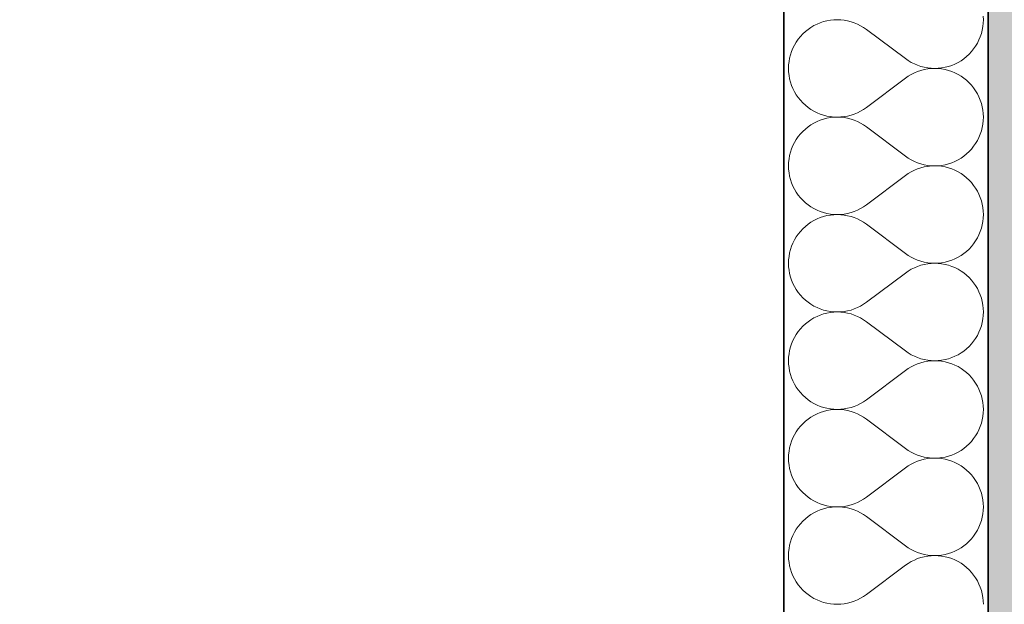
# Model space of a CAD drawing. Header units: millimetres. Extents: x 82175 to 237000, y 24756 to 471700.
# Tile 166 of 256: x 92022 to 92792, y 383968 to 384425. Entities that reach past the tile are written whole.
import ezdxf

# ---------------------------------------------------------------- set-up
doc = ezdxf.new("R2010")
doc.units = ezdxf.units.MM
for name, color, linetype in [('- A - ocieplenie', 8, 'Continuous'), ('Konstrukcja - Stropy', 8, 'Continuous'), ('Konstrukcja - Ściany zewnętrzne', 8, 'Continuous')]:
    doc.layers.add(name, color=color, linetype=linetype)

# ---------------------------------------------------------------- blocks, each defined once
blk = doc.blocks.new('*X29')
at = {"layer": '- A - ocieplenie', "linetype": 'Continuous', "lineweight": 13, "ltscale": 100}
for p, q in [((19933.67, 393956.9), (19933.57, 393959.62)), ((19798.8, 393950.86), (19796.56, 393949.31)), ((19801.14, 393952.25), (19798.8, 393950.86)), ((19803.57, 393953.46), (19801.14, 393952.25)), ((19806.09, 393954.5), (19803.57, 393953.46)), ((19808.67, 393955.36), (19806.09, 393954.5)), ((19811.31, 393956.03), (19808.67, 393955.36)), ((19813.98, 393956.51), (19811.31, 393956.03)), ((19816.69, 393956.8), (19813.98, 393956.51)), ((19819.41, 393956.9), (19816.69, 393956.8)), ((19822.13, 393956.8), (19819.41, 393956.9)), ((19824.83, 393956.51), (19822.13, 393956.8)), ((19827.51, 393956.02), (19824.83, 393956.51)), ((19830.14, 393955.35), (19827.51, 393956.02)), ((19832.72, 393954.48), (19830.14, 393955.35)), ((19835.24, 393953.44), (19832.72, 393954.48)), ((19837.67, 393952.22), (19835.24, 393953.44)), ((19840.01, 393950.83), (19837.67, 393952.22)), ((19842.24, 393949.28), (19840.01, 393950.83)), ((19932.8, 393948.8), (19933.28, 393951.47)), ((19933.28, 393951.47), (19933.57, 393954.18)), ((19933.57, 393954.18), (19933.67, 393956.9)), ((19790.6, 393943.76), (19788.89, 393941.64)), ((19792.45, 393945.75), (19790.6, 393943.76)), ((19794.45, 393947.6), (19792.45, 393945.75)), ((19796.56, 393949.31), (19794.45, 393947.6)), ((19872.72, 393926.42), (19842.24, 393949.28)), ((19930.22, 393941.07), (19931.26, 393943.58)), ((19931.26, 393943.58), (19932.12, 393946.16)), ((19932.12, 393946.16), (19932.8, 393948.8)), ((19785.95, 393937.07), (19784.73, 393934.63)), ((19787.34, 393939.41), (19785.95, 393937.07)), ((19788.89, 393941.64), (19787.34, 393939.41)), ((19926.06, 393934.06), (19927.62, 393936.29)), ((19927.62, 393936.29), (19929, 393938.63)), ((19929, 393938.63), (19930.22, 393941.07)), ((19782.83, 393929.54), (19782.16, 393926.9)), ((19783.69, 393932.12), (19782.83, 393929.54)), ((19784.73, 393934.63), (19783.69, 393932.12)), ((19918.39, 393926.39), (19920.51, 393928.1)), ((19920.51, 393928.1), (19922.5, 393929.95)), ((19922.5, 393929.95), (19924.36, 393931.94)), ((19924.36, 393931.94), (19926.06, 393934.06)), ((19781.38, 393921.52), (19781.29, 393918.8)), ((19781.68, 393924.23), (19781.38, 393921.52)), ((19782.16, 393926.9), (19781.68, 393924.23)), ((19872.72, 393926.42), (19874.95, 393924.87)), ((19874.95, 393924.87), (19877.29, 393923.48)), ((19877.29, 393923.48), (19879.72, 393922.26)), ((19879.72, 393922.26), (19882.23, 393921.21)), ((19882.23, 393921.21), (19884.81, 393920.35)), ((19884.81, 393920.35), (19887.45, 393919.68)), ((19887.45, 393919.68), (19890.12, 393919.19)), ((19900.97, 393919.19), (19903.65, 393919.67)), ((19903.65, 393919.67), (19906.29, 393920.34)), ((19906.29, 393920.34), (19908.87, 393921.2)), ((19908.87, 393921.2), (19911.38, 393922.24)), ((19911.38, 393922.24), (19913.82, 393923.45)), ((19913.82, 393923.45), (19916.16, 393924.84)), ((19916.16, 393924.84), (19918.39, 393926.39)), ((19781.29, 393918.8), (19781.38, 393916.08)), ((19781.38, 393916.08), (19781.68, 393913.38)), ((19781.68, 393913.38), (19782.16, 393910.7)), ((19874.95, 393912.74), (19872.72, 393911.18)), ((19877.29, 393914.13), (19874.95, 393912.74)), ((19879.72, 393915.35), (19877.29, 393914.13)), ((19882.23, 393916.39), (19879.72, 393915.35)), ((19884.81, 393917.25), (19882.23, 393916.39)), ((19887.45, 393917.93), (19884.81, 393917.25)), ((19890.12, 393918.41), (19887.45, 393917.93)), ((19890.12, 393919.19), (19892.83, 393918.9)), ((19892.83, 393918.7), (19890.12, 393918.41)), ((19892.83, 393918.9), (19895.55, 393918.8)), ((19895.55, 393918.8), (19892.83, 393918.7)), ((19895.55, 393918.8), (19898.27, 393918.9)), ((19898.27, 393918.71), (19895.55, 393918.8)), ((19898.27, 393918.9), (19900.97, 393919.19)), ((19900.97, 393918.42), (19898.27, 393918.71)), ((19903.65, 393917.94), (19900.97, 393918.42)), ((19906.29, 393917.26), (19903.65, 393917.94)), ((19908.87, 393916.41), (19906.29, 393917.26)), ((19911.38, 393915.37), (19908.87, 393916.41)), ((19913.82, 393914.15), (19911.38, 393915.37)), ((19916.16, 393912.76), (19913.82, 393914.15)), ((19918.39, 393911.21), (19916.16, 393912.76)), ((19782.16, 393910.7), (19782.83, 393908.06)), ((19782.83, 393908.06), (19783.69, 393905.48)), ((19783.69, 393905.48), (19784.73, 393902.97)), ((19872.72, 393911.18), (19842.24, 393888.33)), ((19920.51, 393909.51), (19918.39, 393911.21)), ((19922.5, 393907.65), (19920.51, 393909.51)), ((19924.36, 393905.66), (19922.5, 393907.65)), ((19926.06, 393903.54), (19924.36, 393905.66)), ((19784.73, 393902.97), (19785.95, 393900.54)), ((19785.95, 393900.54), (19787.34, 393898.2)), ((19787.34, 393898.2), (19788.89, 393895.96)), ((19927.62, 393901.31), (19926.06, 393903.54)), ((19929, 393898.97), (19927.62, 393901.31)), ((19930.22, 393896.54), (19929, 393898.97)), ((19931.26, 393894.02), (19930.22, 393896.54)), ((19788.89, 393895.96), (19790.6, 393893.85)), ((19790.6, 393893.85), (19792.45, 393891.86)), ((19792.45, 393891.86), (19794.45, 393890)), ((19794.45, 393890), (19796.56, 393888.3)), ((19932.12, 393891.44), (19931.26, 393894.02)), ((19932.8, 393888.81), (19932.12, 393891.44)), ((19933.28, 393886.13), (19932.8, 393888.81)), ((19796.56, 393888.3), (19798.8, 393886.75)), ((19798.8, 393886.75), (19801.14, 393885.36)), ((19801.14, 393885.36), (19803.57, 393884.14)), ((19803.57, 393884.14), (19806.09, 393883.1)), ((19806.09, 393883.1), (19808.67, 393882.24)), ((19808.67, 393882.24), (19811.31, 393881.57)), ((19811.31, 393881.57), (19813.98, 393881.09)), ((19813.98, 393881.09), (19816.69, 393880.8)), ((19816.69, 393880.8), (19819.41, 393880.71)), ((19819.41, 393880.71), (19822.13, 393880.81)), ((19822.13, 393880.81), (19824.83, 393881.1)), ((19824.83, 393881.1), (19827.51, 393881.58)), ((19827.51, 393881.58), (19830.14, 393882.26)), ((19830.14, 393882.26), (19832.72, 393883.12)), ((19832.72, 393883.12), (19835.24, 393884.16)), ((19835.24, 393884.16), (19837.67, 393885.38)), ((19837.67, 393885.38), (19840.01, 393886.77)), ((19840.01, 393886.77), (19842.24, 393888.33)), ((19933.57, 393883.43), (19933.28, 393886.13)), ((19933.67, 393880.71), (19933.57, 393883.43)), ((19796.56, 393873.12), (19794.45, 393871.41)), ((19798.8, 393874.67), (19796.56, 393873.12)), ((19801.14, 393876.05), (19798.8, 393874.67)), ((19803.57, 393877.27), (19801.14, 393876.05)), ((19806.09, 393878.31), (19803.57, 393877.27)), ((19808.67, 393879.17), (19806.09, 393878.31)), ((19811.31, 393879.84), (19808.67, 393879.17)), ((19813.98, 393880.32), (19811.31, 393879.84)), ((19816.69, 393880.61), (19813.98, 393880.32)), ((19819.41, 393880.71), (19816.69, 393880.61)), ((19822.13, 393880.61), (19819.41, 393880.71)), ((19824.83, 393880.31), (19822.13, 393880.61)), ((19827.51, 393879.83), (19824.83, 393880.31)), ((19830.14, 393879.16), (19827.51, 393879.83)), ((19832.72, 393878.29), (19830.14, 393879.16)), ((19835.24, 393877.25), (19832.72, 393878.29)), ((19837.67, 393876.03), (19835.24, 393877.25)), ((19840.01, 393874.64), (19837.67, 393876.03)), ((19842.24, 393873.09), (19840.01, 393874.64)), ((19872.72, 393850.23), (19842.24, 393873.09)), ((19932.8, 393872.61), (19933.28, 393875.28)), ((19933.28, 393875.28), (19933.57, 393877.99)), ((19933.57, 393877.99), (19933.67, 393880.71)), ((19788.89, 393865.45), (19787.34, 393863.21)), ((19790.6, 393867.57), (19788.89, 393865.45)), ((19792.45, 393869.56), (19790.6, 393867.57)), ((19794.45, 393871.41), (19792.45, 393869.56)), ((19930.22, 393864.88), (19931.26, 393867.39)), ((19931.26, 393867.39), (19932.12, 393869.97)), ((19932.12, 393869.97), (19932.8, 393872.61)), ((19784.73, 393858.44), (19783.69, 393855.93)), ((19785.95, 393860.88), (19784.73, 393858.44)), ((19787.34, 393863.21), (19785.95, 393860.88)), ((19924.36, 393855.75), (19926.06, 393857.87)), ((19926.06, 393857.87), (19927.62, 393860.1)), ((19927.62, 393860.1), (19929, 393862.44)), ((19929, 393862.44), (19930.22, 393864.88)), ((19782.16, 393850.71), (19781.68, 393848.03)), ((19782.83, 393853.35), (19782.16, 393850.71)), ((19783.69, 393855.93), (19782.83, 393853.35)), ((19872.72, 393850.23), (19874.95, 393848.68)), ((19916.16, 393848.65), (19918.39, 393850.2)), ((19918.39, 393850.2), (19920.51, 393851.91)), ((19920.51, 393851.91), (19922.5, 393853.76)), ((19922.5, 393853.76), (19924.36, 393855.75)), ((19781.38, 393845.33), (19781.29, 393842.61)), ((19781.29, 393842.61), (19781.38, 393839.89)), ((19781.68, 393848.03), (19781.38, 393845.33)), ((19874.95, 393848.68), (19877.29, 393847.29)), ((19877.29, 393847.29), (19879.72, 393846.07)), ((19879.72, 393846.07), (19882.23, 393845.02)), ((19882.23, 393845.02), (19884.81, 393844.16)), ((19884.81, 393844.16), (19887.45, 393843.49)), ((19887.45, 393843.49), (19890.12, 393843)), ((19890.12, 393843), (19892.83, 393842.71)), ((19892.83, 393842.51), (19890.12, 393842.22)), ((19892.83, 393842.71), (19895.55, 393842.61)), ((19895.55, 393842.61), (19892.83, 393842.51)), ((19895.55, 393842.61), (19898.27, 393842.71)), ((19898.27, 393842.52), (19895.55, 393842.61)), ((19898.27, 393842.71), (19900.97, 393843)), ((19900.97, 393842.23), (19898.27, 393842.52)), ((19900.97, 393843), (19903.65, 393843.48)), ((19903.65, 393843.48), (19906.29, 393844.15)), ((19906.29, 393844.15), (19908.87, 393845.01)), ((19908.87, 393845.01), (19911.38, 393846.05)), ((19911.38, 393846.05), (19913.82, 393847.26)), ((19913.82, 393847.26), (19916.16, 393848.65)), ((19781.38, 393839.89), (19781.68, 393837.19)), ((19781.68, 393837.19), (19782.16, 393834.51)), ((19872.72, 393834.99), (19842.24, 393812.14)), ((19874.95, 393836.55), (19872.72, 393834.99)), ((19877.29, 393837.94), (19874.95, 393836.55)), ((19879.72, 393839.16), (19877.29, 393837.94)), ((19882.23, 393840.2), (19879.72, 393839.16)), ((19884.81, 393841.06), (19882.23, 393840.2)), ((19887.45, 393841.73), (19884.81, 393841.06)), ((19890.12, 393842.22), (19887.45, 393841.73)), ((19903.65, 393841.75), (19900.97, 393842.23)), ((19906.29, 393841.07), (19903.65, 393841.75)), ((19908.87, 393840.22), (19906.29, 393841.07)), ((19911.38, 393839.18), (19908.87, 393840.22)), ((19913.82, 393837.96), (19911.38, 393839.18)), ((19916.16, 393836.57), (19913.82, 393837.96)), ((19918.39, 393835.02), (19916.16, 393836.57)), ((19920.51, 393833.32), (19918.39, 393835.02)), ((19782.16, 393834.51), (19782.83, 393831.87)), ((19782.83, 393831.87), (19783.69, 393829.29)), ((19783.69, 393829.29), (19784.73, 393826.78)), ((19922.5, 393831.46), (19920.51, 393833.32)), ((19924.36, 393829.47), (19922.5, 393831.46)), ((19926.06, 393827.35), (19924.36, 393829.47)), ((19927.62, 393825.12), (19926.06, 393827.35)), ((19784.73, 393826.78), (19785.95, 393824.35)), ((19785.95, 393824.35), (19787.34, 393822.01)), ((19787.34, 393822.01), (19788.89, 393819.77)), ((19788.89, 393819.77), (19790.6, 393817.66)), ((19929, 393822.78), (19927.62, 393825.12)), ((19930.22, 393820.35), (19929, 393822.78)), ((19931.26, 393817.83), (19930.22, 393820.35)), ((19790.6, 393817.66), (19792.45, 393815.67)), ((19792.45, 393815.67), (19794.45, 393813.81)), ((19794.45, 393813.81), (19796.56, 393812.11)), ((19796.56, 393812.11), (19798.8, 393810.56)), ((19840.01, 393810.58), (19842.24, 393812.14)), ((19932.12, 393815.25), (19931.26, 393817.83)), ((19932.8, 393812.62), (19932.12, 393815.25)), ((19933.28, 393809.94), (19932.8, 393812.62)), ((19798.8, 393810.56), (19801.14, 393809.17)), ((19801.14, 393809.17), (19803.57, 393807.95)), ((19803.57, 393807.95), (19806.09, 393806.91)), ((19806.09, 393806.91), (19808.67, 393806.05)), ((19808.67, 393806.05), (19811.31, 393805.38)), ((19811.31, 393805.38), (19813.98, 393804.9)), ((19813.98, 393804.13), (19811.31, 393803.65)), ((19813.98, 393804.9), (19816.69, 393804.61)), ((19816.69, 393804.42), (19813.98, 393804.13)), ((19816.69, 393804.61), (19819.41, 393804.52)), ((19819.41, 393804.52), (19816.69, 393804.42)), ((19819.41, 393804.52), (19822.13, 393804.61)), ((19822.13, 393804.42), (19819.41, 393804.52)), ((19822.13, 393804.61), (19824.83, 393804.91)), ((19824.83, 393804.12), (19822.13, 393804.42)), ((19824.83, 393804.91), (19827.51, 393805.39)), ((19827.51, 393803.64), (19824.83, 393804.12)), ((19827.51, 393805.39), (19830.14, 393806.07)), ((19830.14, 393806.07), (19832.72, 393806.93)), ((19832.72, 393806.93), (19835.24, 393807.97)), ((19835.24, 393807.97), (19837.67, 393809.19)), ((19837.67, 393809.19), (19840.01, 393810.58)), ((19933.57, 393807.23), (19933.28, 393809.94)), ((19933.67, 393804.52), (19933.57, 393807.23)), ((19933.57, 393801.8), (19933.67, 393804.52)), ((19796.56, 393796.93), (19794.45, 393795.22)), ((19798.8, 393798.48), (19796.56, 393796.93)), ((19801.14, 393799.86), (19798.8, 393798.48)), ((19803.57, 393801.08), (19801.14, 393799.86)), ((19806.09, 393802.12), (19803.57, 393801.08)), ((19808.67, 393802.98), (19806.09, 393802.12)), ((19811.31, 393803.65), (19808.67, 393802.98)), ((19830.14, 393802.96), (19827.51, 393803.64)), ((19832.72, 393802.1), (19830.14, 393802.96)), ((19835.24, 393801.06), (19832.72, 393802.1)), ((19837.67, 393799.84), (19835.24, 393801.06)), ((19840.01, 393798.45), (19837.67, 393799.84)), ((19842.24, 393796.9), (19840.01, 393798.45)), ((19872.72, 393774.04), (19842.24, 393796.9)), ((19932.12, 393793.78), (19932.8, 393796.41)), ((19932.8, 393796.41), (19933.28, 393799.09)), ((19933.28, 393799.09), (19933.57, 393801.8)), ((19788.89, 393789.26), (19787.34, 393787.02)), ((19790.6, 393791.38), (19788.89, 393789.26)), ((19792.45, 393793.37), (19790.6, 393791.38)), ((19794.45, 393795.22), (19792.45, 393793.37)), ((19929, 393786.25), (19930.22, 393788.68)), ((19930.22, 393788.68), (19931.26, 393791.2)), ((19931.26, 393791.2), (19932.12, 393793.78)), ((19784.73, 393782.25), (19783.69, 393779.74)), ((19785.95, 393784.68), (19784.73, 393782.25)), ((19787.34, 393787.02), (19785.95, 393784.68)), ((19924.36, 393779.56), (19926.06, 393781.68)), ((19926.06, 393781.68), (19927.62, 393783.91)), ((19927.62, 393783.91), (19929, 393786.25)), ((19782.16, 393774.52), (19781.68, 393771.84)), ((19782.83, 393777.16), (19782.16, 393774.52)), ((19783.69, 393779.74), (19782.83, 393777.16)), ((19872.72, 393774.04), (19874.95, 393772.49)), ((19916.16, 393772.46), (19918.39, 393774.01)), ((19918.39, 393774.01), (19920.51, 393775.72)), ((19920.51, 393775.72), (19922.5, 393777.57)), ((19922.5, 393777.57), (19924.36, 393779.56)), ((19781.38, 393769.14), (19781.29, 393766.42)), ((19781.29, 393766.42), (19781.38, 393763.7)), ((19781.68, 393771.84), (19781.38, 393769.14)), ((19874.95, 393772.49), (19877.29, 393771.1)), ((19877.29, 393771.1), (19879.72, 393769.88)), ((19879.72, 393769.88), (19882.23, 393768.83)), ((19882.23, 393768.83), (19884.81, 393767.97)), ((19884.81, 393767.97), (19887.45, 393767.3)), ((19887.45, 393765.54), (19884.81, 393764.87)), ((19887.45, 393767.3), (19890.12, 393766.81)), ((19890.12, 393766.03), (19887.45, 393765.54)), ((19890.12, 393766.81), (19892.83, 393766.52)), ((19892.83, 393766.32), (19890.12, 393766.03)), ((19892.83, 393766.52), (19895.55, 393766.42)), ((19895.55, 393766.42), (19892.83, 393766.32)), ((19895.55, 393766.42), (19898.27, 393766.52)), ((19898.27, 393766.33), (19895.55, 393766.42)), ((19898.27, 393766.52), (19900.97, 393766.81)), ((19900.97, 393766.04), (19898.27, 393766.33)), ((19900.97, 393766.81), (19903.65, 393767.29)), ((19903.65, 393765.55), (19900.97, 393766.04)), ((19903.65, 393767.29), (19906.29, 393767.96)), ((19906.29, 393764.88), (19903.65, 393765.55)), ((19906.29, 393767.96), (19908.87, 393768.82)), ((19908.87, 393768.82), (19911.38, 393769.86)), ((19911.38, 393769.86), (19913.82, 393771.07)), ((19913.82, 393771.07), (19916.16, 393772.46)), ((19781.38, 393763.7), (19781.68, 393761)), ((19781.68, 393761), (19782.16, 393758.32)), ((19782.16, 393758.32), (19782.83, 393755.68)), ((19872.72, 393758.8), (19842.24, 393735.94)), ((19874.95, 393760.36), (19872.72, 393758.8)), ((19877.29, 393761.75), (19874.95, 393760.36)), ((19879.72, 393762.97), (19877.29, 393761.75)), ((19882.23, 393764.01), (19879.72, 393762.97)), ((19884.81, 393764.87), (19882.23, 393764.01)), ((19908.87, 393764.03), (19906.29, 393764.88)), ((19911.38, 393762.99), (19908.87, 393764.03)), ((19913.82, 393761.77), (19911.38, 393762.99)), ((19916.16, 393760.38), (19913.82, 393761.77)), ((19918.39, 393758.83), (19916.16, 393760.38)), ((19920.51, 393757.12), (19918.39, 393758.83)), ((19782.83, 393755.68), (19783.69, 393753.1)), ((19783.69, 393753.1), (19784.73, 393750.59)), ((19784.73, 393750.59), (19785.95, 393748.16)), ((19922.5, 393755.27), (19920.51, 393757.12)), ((19924.36, 393753.28), (19922.5, 393755.27)), ((19926.06, 393751.16), (19924.36, 393753.28)), ((19927.62, 393748.93), (19926.06, 393751.16)), ((19785.95, 393748.16), (19787.34, 393745.82)), ((19787.34, 393745.82), (19788.89, 393743.58)), ((19788.89, 393743.58), (19790.6, 393741.47)), ((19929, 393746.59), (19927.62, 393748.93)), ((19930.22, 393744.16), (19929, 393746.59)), ((19931.26, 393741.64), (19930.22, 393744.16)), ((19790.6, 393741.47), (19792.45, 393739.47)), ((19792.45, 393739.47), (19794.45, 393737.62)), ((19794.45, 393737.62), (19796.56, 393735.92)), ((19796.56, 393735.92), (19798.8, 393734.36)), ((19840.01, 393734.39), (19842.24, 393735.94)), ((19932.12, 393739.06), (19931.26, 393741.64)), ((19932.8, 393736.43), (19932.12, 393739.06)), ((19933.28, 393733.75), (19932.8, 393736.43)), ((19798.8, 393734.36), (19801.14, 393732.98)), ((19801.14, 393732.98), (19803.57, 393731.76)), ((19803.57, 393731.76), (19806.09, 393730.72)), ((19806.09, 393730.72), (19808.67, 393729.86)), ((19808.67, 393726.79), (19806.09, 393725.93)), ((19808.67, 393729.86), (19811.31, 393729.19)), ((19811.31, 393727.46), (19808.67, 393726.79)), ((19811.31, 393729.19), (19813.98, 393728.71)), ((19813.98, 393727.94), (19811.31, 393727.46)), ((19813.98, 393728.71), (19816.69, 393728.42)), ((19816.69, 393728.23), (19813.98, 393727.94)), ((19816.69, 393728.42), (19819.41, 393728.33)), ((19819.41, 393728.33), (19816.69, 393728.23)), ((19819.41, 393728.33), (19822.13, 393728.42)), ((19822.13, 393728.23), (19819.41, 393728.33)), ((19822.13, 393728.42), (19824.83, 393728.72)), ((19824.83, 393727.93), (19822.13, 393728.23)), ((19824.83, 393728.72), (19827.51, 393729.2)), ((19827.51, 393727.45), (19824.83, 393727.93)), ((19827.51, 393729.2), (19830.14, 393729.88)), ((19830.14, 393726.77), (19827.51, 393727.45)), ((19830.14, 393729.88), (19832.72, 393730.74)), ((19832.72, 393725.91), (19830.14, 393726.77)), ((19832.72, 393730.74), (19835.24, 393731.78)), ((19835.24, 393731.78), (19837.67, 393733)), ((19837.67, 393733), (19840.01, 393734.39)), ((19933.57, 393731.04), (19933.28, 393733.75)), ((19933.67, 393728.33), (19933.57, 393731.04)), ((19933.57, 393725.61), (19933.67, 393728.33)), ((19796.56, 393720.74), (19794.45, 393719.03)), ((19798.8, 393722.29), (19796.56, 393720.74)), ((19801.14, 393723.67), (19798.8, 393722.29)), ((19803.57, 393724.89), (19801.14, 393723.67)), ((19806.09, 393725.93), (19803.57, 393724.89)), ((19835.24, 393724.87), (19832.72, 393725.91)), ((19837.67, 393723.65), (19835.24, 393724.87)), ((19840.01, 393722.26), (19837.67, 393723.65)), ((19842.24, 393720.71), (19840.01, 393722.26)), ((19872.72, 393697.85), (19842.24, 393720.71)), ((19932.12, 393717.59), (19932.8, 393720.22)), ((19932.8, 393720.22), (19933.28, 393722.9)), ((19933.28, 393722.9), (19933.57, 393725.61)), ((19788.89, 393713.07), (19787.34, 393710.83)), ((19790.6, 393715.19), (19788.89, 393713.07)), ((19792.45, 393717.18), (19790.6, 393715.19)), ((19794.45, 393719.03), (19792.45, 393717.18)), ((19929, 393710.06), (19930.22, 393712.49)), ((19930.22, 393712.49), (19931.26, 393715.01)), ((19931.26, 393715.01), (19932.12, 393717.59)), ((19784.73, 393706.06), (19783.69, 393703.55)), ((19785.95, 393708.49), (19784.73, 393706.06)), ((19787.34, 393710.83), (19785.95, 393708.49)), ((19924.36, 393703.37), (19926.06, 393705.49)), ((19926.06, 393705.49), (19927.62, 393707.72)), ((19927.62, 393707.72), (19929, 393710.06)), ((19782.16, 393698.33), (19781.68, 393695.65)), ((19782.83, 393700.97), (19782.16, 393698.33)), ((19783.69, 393703.55), (19782.83, 393700.97)), ((19872.72, 393697.85), (19874.95, 393696.3)), ((19874.95, 393696.3), (19877.29, 393694.91)), ((19913.82, 393694.88), (19916.16, 393696.27)), ((19916.16, 393696.27), (19918.39, 393697.82)), ((19918.39, 393697.82), (19920.51, 393699.53)), ((19920.51, 393699.53), (19922.5, 393701.38)), ((19922.5, 393701.38), (19924.36, 393703.37)), ((19781.38, 393692.95), (19781.29, 393690.23)), ((19781.29, 393690.23), (19781.38, 393687.51)), ((19781.68, 393695.65), (19781.38, 393692.95)), ((19877.29, 393694.91), (19879.72, 393693.69)), ((19879.72, 393693.69), (19882.23, 393692.64)), ((19882.23, 393692.64), (19884.81, 393691.78)), ((19884.81, 393688.68), (19882.23, 393687.82)), ((19884.81, 393691.78), (19887.45, 393691.11)), ((19887.45, 393689.35), (19884.81, 393688.68)), ((19887.45, 393691.11), (19890.12, 393690.62)), ((19890.12, 393689.84), (19887.45, 393689.35)), ((19890.12, 393690.62), (19892.83, 393690.33)), ((19892.83, 393690.13), (19890.12, 393689.84)), ((19892.83, 393690.33), (19895.55, 393690.23)), ((19895.55, 393690.23), (19892.83, 393690.13)), ((19895.55, 393690.23), (19898.27, 393690.33)), ((19898.27, 393690.13), (19895.55, 393690.23)), ((19898.27, 393690.33), (19900.97, 393690.61)), ((19900.97, 393689.85), (19898.27, 393690.13)), ((19900.97, 393690.61), (19903.65, 393691.1)), ((19903.65, 393689.36), (19900.97, 393689.85)), ((19903.65, 393691.1), (19906.29, 393691.77)), ((19906.29, 393688.69), (19903.65, 393689.36)), ((19906.29, 393691.77), (19908.87, 393692.63)), ((19908.87, 393687.83), (19906.29, 393688.69)), ((19908.87, 393692.63), (19911.38, 393693.67)), ((19911.38, 393693.67), (19913.82, 393694.88)), ((19781.38, 393687.51), (19781.68, 393684.81)), ((19781.68, 393684.81), (19782.16, 393682.13)), ((19782.16, 393682.13), (19782.83, 393679.49)), ((19872.72, 393682.61), (19842.24, 393659.75)), ((19874.95, 393684.16), (19872.72, 393682.61)), ((19877.29, 393685.55), (19874.95, 393684.16)), ((19879.72, 393686.77), (19877.29, 393685.55)), ((19882.23, 393687.82), (19879.72, 393686.77)), ((19911.38, 393686.8), (19908.87, 393687.83)), ((19913.82, 393685.58), (19911.38, 393686.8)), ((19916.16, 393684.19), (19913.82, 393685.58)), ((19918.39, 393682.64), (19916.16, 393684.19)), ((19920.51, 393680.93), (19918.39, 393682.64)), ((19922.5, 393679.08), (19920.51, 393680.93)), ((19782.83, 393679.49), (19783.69, 393676.91)), ((19783.69, 393676.91), (19784.73, 393674.4)), ((19784.73, 393674.4), (19785.95, 393671.97)), ((19924.36, 393677.09), (19922.5, 393679.08)), ((19926.06, 393674.97), (19924.36, 393677.09)), ((19927.62, 393672.74), (19926.06, 393674.97)), ((19785.95, 393671.97), (19787.34, 393669.63)), ((19787.34, 393669.63), (19788.89, 393667.39)), ((19788.89, 393667.39), (19790.6, 393665.27)), ((19790.6, 393665.27), (19792.45, 393663.28)), ((19929, 393670.4), (19927.62, 393672.74)), ((19930.22, 393667.97), (19929, 393670.4)), ((19931.26, 393665.45), (19930.22, 393667.97)), ((19932.12, 393662.87), (19931.26, 393665.45)), ((19792.45, 393663.28), (19794.45, 393661.43)), ((19794.45, 393661.43), (19796.56, 393659.72)), ((19796.56, 393659.72), (19798.8, 393658.17)), ((19798.8, 393658.17), (19801.14, 393656.79)), ((19837.67, 393656.81), (19840.01, 393658.2)), ((19840.01, 393658.2), (19842.24, 393659.75)), ((19932.8, 393660.24), (19932.12, 393662.87)), ((19933.28, 393657.56), (19932.8, 393660.24)), ((19933.57, 393654.85), (19933.28, 393657.56)), ((19801.14, 393656.79), (19803.57, 393655.57)), ((19803.57, 393655.57), (19806.09, 393654.53)), ((19806.09, 393654.53), (19808.67, 393653.67)), ((19808.67, 393650.6), (19806.09, 393649.74)), ((19808.67, 393653.67), (19811.31, 393653)), ((19811.31, 393651.27), (19808.67, 393650.6)), ((19811.31, 393653), (19813.98, 393652.52)), ((19813.98, 393651.75), (19811.31, 393651.27)), ((19813.98, 393652.52), (19816.69, 393652.23)), ((19816.69, 393652.04), (19813.98, 393651.75)), ((19816.69, 393652.23), (19819.41, 393652.13)), ((19819.41, 393652.13), (19816.69, 393652.04)), ((19819.41, 393652.13), (19822.13, 393652.23)), ((19822.13, 393652.04), (19819.41, 393652.13)), ((19822.13, 393652.23), (19824.83, 393652.53)), ((19824.83, 393651.74), (19822.13, 393652.04)), ((19824.83, 393652.53), (19827.51, 393653.01)), ((19827.51, 393651.26), (19824.83, 393651.74)), ((19827.51, 393653.01), (19830.14, 393653.69)), ((19830.14, 393650.58), (19827.51, 393651.26)), ((19830.14, 393653.69), (19832.72, 393654.55)), ((19832.72, 393649.72), (19830.14, 393650.58)), ((19832.72, 393654.55), (19835.24, 393655.59)), ((19835.24, 393655.59), (19837.67, 393656.81)), ((19933.67, 393652.13), (19933.57, 393654.85)), ((19933.57, 393649.42), (19933.67, 393652.13)), ((19794.45, 393642.84), (19792.45, 393640.99)), ((19796.56, 393644.55), (19794.45, 393642.84)), ((19798.8, 393646.1), (19796.56, 393644.55)), ((19801.14, 393647.48), (19798.8, 393646.1)), ((19803.57, 393648.7), (19801.14, 393647.48)), ((19806.09, 393649.74), (19803.57, 393648.7)), ((19835.24, 393648.68), (19832.72, 393649.72)), ((19837.67, 393647.46), (19835.24, 393648.68)), ((19840.01, 393646.07), (19837.67, 393647.46)), ((19842.24, 393644.52), (19840.01, 393646.07)), ((19872.72, 393621.66), (19842.24, 393644.52)), ((19932.12, 393641.4), (19932.8, 393644.03)), ((19932.8, 393644.03), (19933.28, 393646.71)), ((19933.28, 393646.71), (19933.57, 393649.42)), ((19787.34, 393634.64), (19785.95, 393632.3)), ((19788.89, 393636.88), (19787.34, 393634.64)), ((19790.6, 393639), (19788.89, 393636.88)), ((19792.45, 393640.99), (19790.6, 393639)), ((19929, 393633.87), (19930.22, 393636.3)), ((19930.22, 393636.3), (19931.26, 393638.82)), ((19931.26, 393638.82), (19932.12, 393641.4)), ((19783.69, 393627.36), (19782.83, 393624.78)), ((19784.73, 393629.87), (19783.69, 393627.36)), ((19785.95, 393632.3), (19784.73, 393629.87)), ((19922.5, 393625.19), (19924.36, 393627.18)), ((19924.36, 393627.18), (19926.06, 393629.3)), ((19926.06, 393629.3), (19927.62, 393631.53)), ((19927.62, 393631.53), (19929, 393633.87)), ((19781.68, 393619.46), (19781.38, 393616.76)), ((19782.16, 393622.14), (19781.68, 393619.46)), ((19782.83, 393624.78), (19782.16, 393622.14)), ((19872.72, 393621.66), (19874.95, 393620.11)), ((19874.95, 393620.11), (19877.29, 393618.72)), ((19913.82, 393618.69), (19916.16, 393620.08)), ((19916.16, 393620.08), (19918.39, 393621.63)), ((19918.39, 393621.63), (19920.51, 393623.34)), ((19920.51, 393623.34), (19922.5, 393625.19)), ((19781.38, 393616.76), (19781.29, 393614.04)), ((19781.29, 393614.04), (19781.38, 393611.32)), ((19781.38, 393611.32), (19781.68, 393608.62)), ((19877.29, 393618.72), (19879.72, 393617.5)), ((19879.72, 393617.5), (19882.23, 393616.45)), ((19882.23, 393611.63), (19879.72, 393610.58)), ((19882.23, 393616.45), (19884.81, 393615.59)), ((19884.81, 393612.49), (19882.23, 393611.63)), ((19884.81, 393615.59), (19887.45, 393614.92)), ((19887.45, 393613.16), (19884.81, 393612.49)), ((19887.45, 393614.92), (19890.12, 393614.43)), ((19890.12, 393613.65), (19887.45, 393613.16)), ((19890.12, 393614.43), (19892.83, 393614.14)), ((19892.83, 393613.94), (19890.12, 393613.65)), ((19892.83, 393614.14), (19895.55, 393614.04)), ((19895.55, 393614.04), (19892.83, 393613.94)), ((19895.55, 393614.04), (19898.27, 393614.14)), ((19898.27, 393613.94), (19895.55, 393614.04)), ((19898.27, 393614.14), (19900.97, 393614.42)), ((19900.97, 393613.66), (19898.27, 393613.94)), ((19900.97, 393614.42), (19903.65, 393614.91)), ((19903.65, 393613.17), (19900.97, 393613.66)), ((19903.65, 393614.91), (19906.29, 393615.58)), ((19906.29, 393612.5), (19903.65, 393613.17)), ((19906.29, 393615.58), (19908.87, 393616.44)), ((19908.87, 393611.64), (19906.29, 393612.5)), ((19908.87, 393616.44), (19911.38, 393617.47)), ((19911.38, 393610.6), (19908.87, 393611.64)), ((19911.38, 393617.47), (19913.82, 393618.69)), ((19781.68, 393608.62), (19782.16, 393605.94)), ((19782.16, 393605.94), (19782.83, 393603.3)), ((19872.72, 393606.42), (19842.24, 393583.56)), ((19874.95, 393607.97), (19872.72, 393606.42)), ((19877.29, 393609.36), (19874.95, 393607.97)), ((19879.72, 393610.58), (19877.29, 393609.36)), ((19913.82, 393609.39), (19911.38, 393610.6)), ((19916.16, 393608), (19913.82, 393609.39)), ((19918.39, 393606.45), (19916.16, 393608)), ((19920.51, 393604.74), (19918.39, 393606.45)), ((19922.5, 393602.89), (19920.51, 393604.74)), ((19782.83, 393603.3), (19783.69, 393600.72)), ((19783.69, 393600.72), (19784.73, 393598.21)), ((19784.73, 393598.21), (19785.95, 393595.78)), ((19924.36, 393600.9), (19922.5, 393602.89)), ((19926.06, 393598.78), (19924.36, 393600.9)), ((19927.62, 393596.55), (19926.06, 393598.78)), ((19929, 393594.21), (19927.62, 393596.55)), ((19785.95, 393595.78), (19787.34, 393593.44)), ((19787.34, 393593.44), (19788.89, 393591.2)), ((19788.89, 393591.2), (19790.6, 393589.08)), ((19790.6, 393589.08), (19792.45, 393587.09)), ((19930.22, 393591.78), (19929, 393594.21)), ((19931.26, 393589.26), (19930.22, 393591.78)), ((19932.12, 393586.68), (19931.26, 393589.26)), ((19792.45, 393587.09), (19794.45, 393585.24)), ((19794.45, 393585.24), (19796.56, 393583.53)), ((19796.56, 393583.53), (19798.8, 393581.98)), ((19798.8, 393581.98), (19801.14, 393580.6)), ((19801.14, 393580.6), (19803.57, 393579.38)), ((19835.24, 393579.4), (19837.67, 393580.62)), ((19837.67, 393580.62), (19840.01, 393582.01)), ((19840.01, 393582.01), (19842.24, 393583.56)), ((19932.8, 393584.05), (19932.12, 393586.68)), ((19933.28, 393581.37), (19932.8, 393584.05)), ((19933.57, 393578.66), (19933.28, 393581.37)), ((19803.57, 393579.38), (19806.09, 393578.34)), ((19806.09, 393573.55), (19803.57, 393572.51)), ((19806.09, 393578.34), (19808.67, 393577.48)), ((19808.67, 393574.41), (19806.09, 393573.55)), ((19808.67, 393577.48), (19811.31, 393576.81)), ((19811.31, 393575.08), (19808.67, 393574.41)), ((19811.31, 393576.81), (19813.98, 393576.33)), ((19813.98, 393575.56), (19811.31, 393575.08)), ((19813.98, 393576.33), (19816.69, 393576.04)), ((19816.69, 393575.85), (19813.98, 393575.56)), ((19816.69, 393576.04), (19819.41, 393575.94)), ((19819.41, 393575.94), (19816.69, 393575.85)), ((19819.41, 393575.94), (19822.13, 393576.04)), ((19822.13, 393575.85), (19819.41, 393575.94)), ((19822.13, 393576.04), (19824.83, 393576.34)), ((19824.83, 393575.55), (19822.13, 393575.85)), ((19824.83, 393576.34), (19827.51, 393576.82)), ((19827.51, 393575.07), (19824.83, 393575.55)), ((19827.51, 393576.82), (19830.14, 393577.5)), ((19830.14, 393574.39), (19827.51, 393575.07)), ((19830.14, 393577.5), (19832.72, 393578.36)), ((19832.72, 393573.53), (19830.14, 393574.39)), ((19832.72, 393578.36), (19835.24, 393579.4)), ((19835.24, 393572.49), (19832.72, 393573.53)), ((19933.28, 393570.52), (19933.57, 393573.23)), ((19933.67, 393575.94), (19933.57, 393578.66)), ((19933.57, 393573.23), (19933.67, 393575.94)), ((19794.45, 393566.65), (19792.45, 393564.8)), ((19796.56, 393568.35), (19794.45, 393566.65)), ((19798.8, 393569.91), (19796.56, 393568.35)), ((19801.14, 393571.29), (19798.8, 393569.91)), ((19803.57, 393572.51), (19801.14, 393571.29)), ((19837.67, 393571.27), (19835.24, 393572.49)), ((19840.01, 393569.88), (19837.67, 393571.27)), ((19842.24, 393568.33), (19840.01, 393569.88)), ((19872.72, 393545.47), (19842.24, 393568.33)), ((19931.26, 393562.63), (19932.12, 393565.21)), ((19932.12, 393565.21), (19932.8, 393567.84)), ((19932.8, 393567.84), (19933.28, 393570.52)), ((19787.34, 393558.45), (19785.95, 393556.11)), ((19788.89, 393560.69), (19787.34, 393558.45)), ((19790.6, 393562.8), (19788.89, 393560.69)), ((19792.45, 393564.8), (19790.6, 393562.8)), ((19927.62, 393555.34), (19929, 393557.68)), ((19929, 393557.68), (19930.22, 393560.11)), ((19930.22, 393560.11), (19931.26, 393562.63)), ((19783.69, 393551.17), (19782.83, 393548.59)), ((19784.73, 393553.68), (19783.69, 393551.17)), ((19785.95, 393556.11), (19784.73, 393553.68)), ((19922.5, 393549), (19924.36, 393550.99)), ((19924.36, 393550.99), (19926.06, 393553.11)), ((19926.06, 393553.11), (19927.62, 393555.34)), ((19781.68, 393543.27), (19781.38, 393540.57)), ((19782.16, 393545.95), (19781.68, 393543.27)), ((19782.83, 393548.59), (19782.16, 393545.95)), ((19872.72, 393545.47), (19874.95, 393543.91)), ((19874.95, 393543.91), (19877.29, 393542.52)), ((19877.29, 393542.52), (19879.72, 393541.3)), ((19911.38, 393541.28), (19913.82, 393542.5)), ((19913.82, 393542.5), (19916.16, 393543.89)), ((19916.16, 393543.89), (19918.39, 393545.44)), ((19918.39, 393545.44), (19920.51, 393547.15)), ((19920.51, 393547.15), (19922.5, 393549)), ((19781.38, 393540.57), (19781.29, 393537.85)), ((19781.29, 393537.85), (19781.38, 393535.13)), ((19781.38, 393535.13), (19781.68, 393532.43)), ((19879.72, 393534.39), (19877.29, 393533.17)), ((19879.72, 393541.3), (19882.23, 393540.26)), ((19882.23, 393535.44), (19879.72, 393534.39)), ((19882.23, 393540.26), (19884.81, 393539.4)), ((19884.81, 393536.3), (19882.23, 393535.44)), ((19884.81, 393539.4), (19887.45, 393538.73)), ((19887.45, 393536.97), (19884.81, 393536.3)), ((19887.45, 393538.73), (19890.12, 393538.24)), ((19890.12, 393537.46), (19887.45, 393536.97)), ((19890.12, 393538.24), (19892.83, 393537.95)), ((19892.83, 393537.75), (19890.12, 393537.46)), ((19892.83, 393537.95), (19895.55, 393537.85)), ((19895.55, 393537.85), (19892.83, 393537.75)), ((19895.55, 393537.85), (19898.27, 393537.94)), ((19898.27, 393537.75), (19895.55, 393537.85)), ((19898.27, 393537.94), (19900.97, 393538.23)), ((19900.97, 393537.46), (19898.27, 393537.75)), ((19900.97, 393538.23), (19903.65, 393538.72)), ((19903.65, 393536.98), (19900.97, 393537.46)), ((19903.65, 393538.72), (19906.29, 393539.39)), ((19906.29, 393536.31), (19903.65, 393536.98)), ((19906.29, 393539.39), (19908.87, 393540.24)), ((19908.87, 393535.45), (19906.29, 393536.31)), ((19908.87, 393540.24), (19911.38, 393541.28)), ((19911.38, 393534.41), (19908.87, 393535.45)), ((19913.82, 393533.2), (19911.38, 393534.41)), ((19781.68, 393532.43), (19782.16, 393529.75)), ((19782.16, 393529.75), (19782.83, 393527.11)), ((19782.83, 393527.11), (19783.69, 393524.53)), ((19872.72, 393530.23), (19842.24, 393507.37)), ((19874.95, 393531.78), (19872.72, 393530.23)), ((19877.29, 393533.17), (19874.95, 393531.78)), ((19916.16, 393531.81), (19913.82, 393533.2)), ((19918.39, 393530.26), (19916.16, 393531.81)), ((19920.51, 393528.55), (19918.39, 393530.26)), ((19922.5, 393526.7), (19920.51, 393528.55)), ((19924.36, 393524.71), (19922.5, 393526.7)), ((19783.69, 393524.53), (19784.73, 393522.02)), ((19784.73, 393522.02), (19785.95, 393519.59)), ((19785.95, 393519.59), (19787.34, 393517.25)), ((19926.06, 393522.59), (19924.36, 393524.71)), ((19927.62, 393520.36), (19926.06, 393522.59)), ((19929, 393518.02), (19927.62, 393520.36)), ((19787.34, 393517.25), (19788.89, 393515.01)), ((19788.89, 393515.01), (19790.6, 393512.89)), ((19790.6, 393512.89), (19792.45, 393510.9)), ((19930.22, 393515.59), (19929, 393518.02)), ((19931.26, 393513.07), (19930.22, 393515.59)), ((19932.12, 393510.49), (19931.26, 393513.07)), ((19792.45, 393510.9), (19794.45, 393509.05)), ((19794.45, 393509.05), (19796.56, 393507.34)), ((19796.56, 393507.34), (19798.8, 393505.79)), ((19798.8, 393505.79), (19801.14, 393504.41)), ((19801.14, 393504.41), (19803.57, 393503.19)), ((19835.24, 393503.21), (19837.67, 393504.43)), ((19837.67, 393504.43), (19840.01, 393505.82)), ((19840.01, 393505.82), (19842.24, 393507.37)), ((19932.8, 393507.86), (19932.12, 393510.49)), ((19933.28, 393505.18), (19932.8, 393507.86)), ((19933.57, 393502.47), (19933.28, 393505.18)), ((19803.57, 393503.19), (19806.09, 393502.15)), ((19806.09, 393502.15), (19808.67, 393501.29)), ((19808.67, 393501.29), (19811.31, 393500.62)), ((19811.31, 393500.62), (19813.98, 393500.14)), ((19813.98, 393500.14), (19816.69, 393499.85)), ((19816.69, 393499.85), (19819.41, 393499.75)), ((19819.41, 393499.75), (19822.13, 393499.85)), ((19822.13, 393499.85), (19824.83, 393500.15)), ((19824.83, 393500.15), (19827.51, 393500.63)), ((19827.51, 393500.63), (19830.14, 393501.31)), ((19830.14, 393501.31), (19832.72, 393502.17)), ((19832.72, 393502.17), (19835.24, 393503.21)), ((19933.67, 393499.75), (19933.57, 393502.47))]:
    blk.add_line(p, q, dxfattribs=at)

msp = doc.modelspace()

# ---------------------------------------------------------------- hatches: boundary and pattern name
at = {"layer": 'Konstrukcja - Ściany zewnętrzne', "linetype": 'Continuous', "lineweight": 13}
msp.add_hatch(color=8, dxfattribs=at).paths.add_polyline_path([(93129.91, 386381.04), (92779.91, 386381.04), (92779.91, 383458.07), (93129.91, 383458.07)])

# ---------------------------------------------------------------- linework, layer by layer
at = {"layer": '- A - ocieplenie', "color": 8, "linetype": 'Continuous', "lineweight": 35, "ltscale": 100, "flags": 128}
for points in [[(92619.92, 386531.04), (92619.92, 378955.27)], [(92779.92, 378955.27), (92779.92, 386531.04)]]:
    msp.add_lwpolyline(points, dxfattribs=at)
at = {"layer": 'Konstrukcja - Stropy', "color": 8, "linetype": 'Continuous', "lineweight": 13, "ltscale": 100, "flags": 128}
for points in [[(86119.98, 373370.84), (92642.83, 373370.84), (92779.92, 378499), (92779.92, 386151.07), (86119.98, 386151.07)], [(86119.98, 373370.84), (92779.92, 373362.06), (92779.92, 378499), (92779.92, 386151.07), (86119.98, 386151.07)]]:
    msp.add_lwpolyline(points, close=True, dxfattribs=at)
at = {"layer": 'Konstrukcja - Ściany zewnętrzne', "color": 8, "linetype": 'Continuous', "lineweight": 35, "ltscale": 100, "flags": 128}
msp.add_lwpolyline([(92779.91, 386381.04), (92779.91, 383458.07)], dxfattribs=at)

# ---------------------------------------------------------------- block references
at = {"color": 8, "linetype": 'Continuous', "lineweight": 20, "ltscale": 100}
msp.add_blockref('*X29', (72842.44, -9531.59), dxfattribs=at)

doc.saveas('drawing.dxf')
